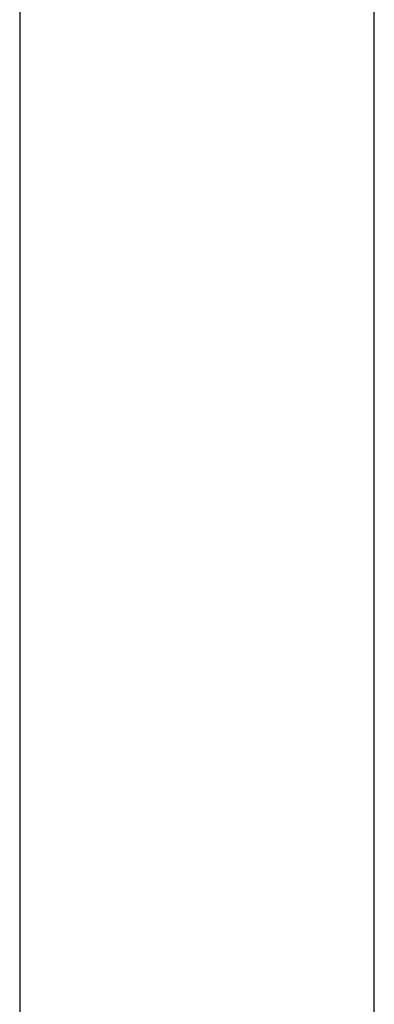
# Model space of a CAD drawing. Header units: metres. Extents: x 391.1 to 427.5, y 12.7 to 28.4.
# Tile 95 of 222: x 407.943 to 408.093, y 21.289 to 21.706. Entities that reach past the tile are written whole.
import ezdxf

# ---------------------------------------------------------------- set-up
doc = ezdxf.new("R2010")
doc.units = ezdxf.units.M
doc.layers.add('A-WALL-____-MCUT', color=7, linetype='Continuous', lineweight=25)
doc.layers.add('A-WALL-____-OTLN', color=7, linetype='Continuous', lineweight=25)

# ---------------------------------------------------------------- blocks, each defined once
blk = doc.blocks.new('Family - Evans P-1-153493-01_ENLLUMENAT_PS1')
at = {"layer": 'A-WALL-____-MCUT', "color": 253, "true_color": 0xaaaaaa}
for p, q in [((10.56012, 0.15), (0, 0.15)), ((0, 0), (10.56012, 0))]:
    blk.add_line(p, q, dxfattribs=at)
at = {"layer": 'A-WALL-____-OTLN', "color": 253, "true_color": 0xaaaaaa}
for p, q in [((10.56012, 0.15), (0, 0.15)), ((0, 0), (10.56012, 0))]:
    blk.add_line(p, q, dxfattribs=at)
at = {"layer": 'A-WALL-____-OTLN', "color": 253, "lineweight": 18, "true_color": 0xaaaaaa}
blk.add_line((0, 0), (10.56012, 0), dxfattribs=at)
blk = doc.blocks.new('LONDR55-XX_ZZ-ARQ-CAA-M3D-Londres55_ifc-1-01_ENLLUMENAT_PS1')
at = {"layer": 'A-WALL-____-OTLN', "color": 253, "lineweight": 18, "true_color": 0xaaaaaa, "rotation": 270}
blk.add_blockref('Family - Evans P-1-153493-01_ENLLUMENAT_PS1', (407.94319, 24.74074), dxfattribs=at)

msp = doc.modelspace()

# ---------------------------------------------------------------- block references
at = {"lineweight": 5}
msp.add_blockref('LONDR55-XX_ZZ-ARQ-CAA-M3D-Londres55_ifc-1-01_ENLLUMENAT_PS1', (0, 0), dxfattribs=at)

doc.saveas('drawing.dxf')
